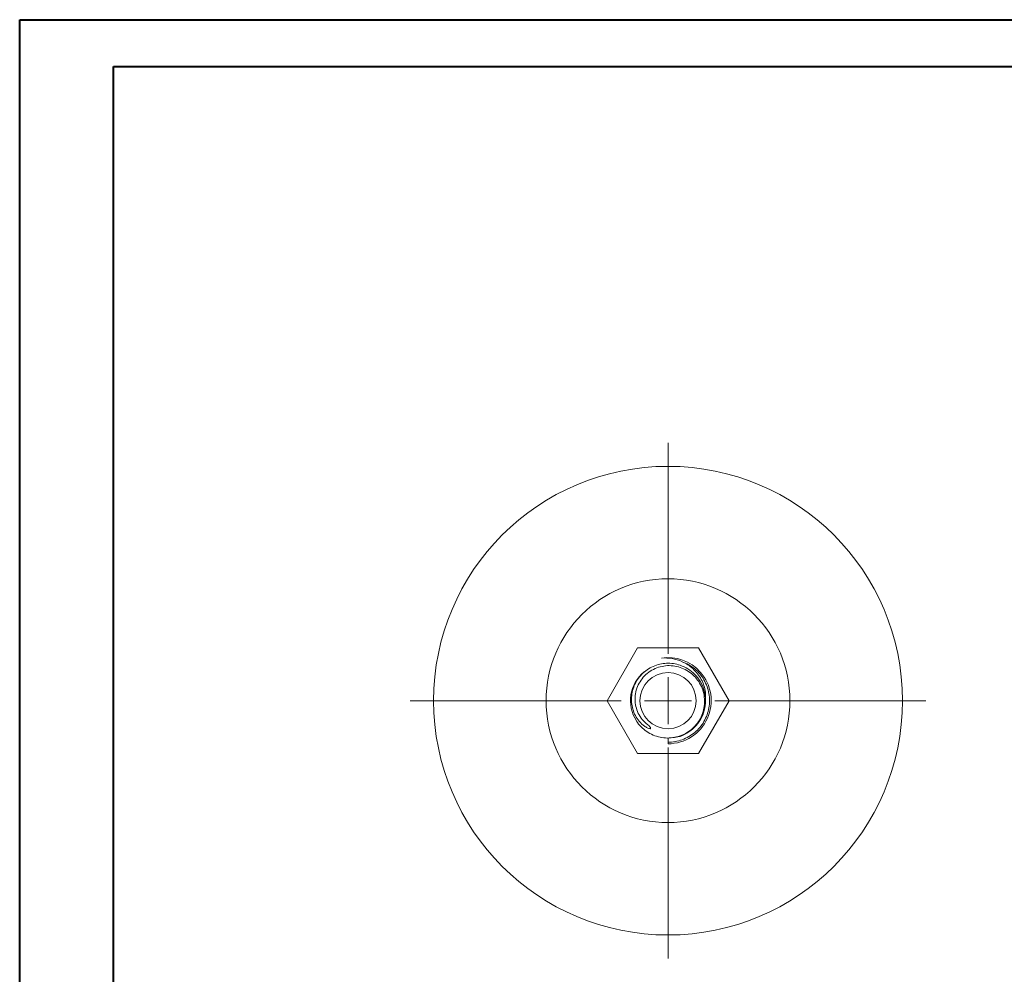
# Model space of a CAD drawing. Header units: millimetres. Extents: x 0 to 210, y 0 to 297.
# Tile 4 of 7: x 0 to 105, y 195 to 297. Entities that reach past the tile are written whole.
import ezdxf

# ---------------------------------------------------------------- set-up
doc = ezdxf.new("R2010")
doc.units = ezdxf.units.MM

# ---------------------------------------------------------------- blocks, each defined once
blk = doc.blocks.new('SW_CENTERMARKSYMBOL_0')
at = {"color": 0, "linetype": 'Continuous', "lineweight": 0}
for p, q in [((0, 5), (0, 27.5)), ((0, 0), (0, 2.5)), ((-5, 0), (-27.5, 0)), ((0, 0), (-2.5, 0)), ((0, 0), (0, -2.5)), ((0, 0), (2.5, 0)), ((5, 0), (27.5, 0)), ((0, -5), (0, -27.5))]:
    blk.add_line(p, q, dxfattribs=at)

msp = doc.modelspace()

# ---------------------------------------------------------------- linework, layer by layer
at = {"color": 7, "linetype": 'Continuous', "lineweight": 40}
for p, q in [((0.08, 0.21), (0.08, 297.21)), ((0.08, 297.21), (210.08, 297.21)), ((10.08, 292.21), (205.08, 292.21)), ((10.08, 5.21), (10.08, 292.21))]:
    msp.add_line(p, q, dxfattribs=at)
at = {"color": 7, "linetype": 'Continuous', "lineweight": 15}
for p, q in [((65.97, 230.19), (62.72, 224.56)), ((72.47, 230.19), (65.97, 230.19)), ((75.72, 224.56), (72.47, 230.19)), ((62.72, 224.56), (65.97, 218.93)), ((72.47, 218.93), (75.72, 224.56)), ((69.22, 220.56), (69.22, 219.96)), ((65.97, 218.93), (72.47, 218.93))]:
    msp.add_line(p, q, dxfattribs=at)
for radius in [25, 13, 3]:
    msp.add_circle((69.22, 224.56), radius, dxfattribs=at)
for radius, start, end in [(4.6, 41.64, 98.8075), (4, 129.669, 212.8208), (4.6, 270, 41.64)]:
    msp.add_arc((69.22, 224.56), radius, start, end, dxfattribs=at)
for points, knots in [([(68.52, 229.1), (68.9, 229.13), (69.28, 229.11), (70.02, 228.99), (70.38, 228.88), (70.73, 228.72)], [0, 0, 0, 0, 0.5, 0.5, 1, 1, 1, 1]), ([(67.2, 221.89), (67.24, 221.84), (67.28, 221.79), (67.33, 221.71), (67.35, 221.69), (67.36, 221.64), (67.36, 221.63), (67.36, 221.6), (67.35, 221.59), (67.32, 221.57), (67.28, 221.57), (67.23, 221.58), (67.2, 221.59), (67.11, 221.61), (67.05, 221.64), (66.89, 221.72), (66.78, 221.79), (66.59, 221.93), (66.49, 222.01), (66.23, 222.26), (66.07, 222.45), (65.79, 222.86), (65.68, 223.07), (65.49, 223.53), (65.42, 223.76), (65.34, 224.25), (65.32, 224.49), (65.32, 224.98), (65.35, 225.23), (65.45, 225.71), (65.53, 225.94), (65.71, 226.39), (65.83, 226.61), (66.11, 227.02), (66.26, 227.21), (66.6, 227.56), (66.79, 227.72), (67.2, 228), (67.41, 228.12), (67.86, 228.31), (68.1, 228.39), (68.57, 228.51), (68.81, 228.54), (69.3, 228.56), (69.55, 228.55), (70.04, 228.48), (70.27, 228.42), (70.51, 228.34)], [0, 0, 0, 0, 0.015625, 0.015625, 0.023437, 0.023437, 0.027344, 0.027344, 0.03125, 0.03125, 0.039062, 0.039062, 0.046875, 0.046875, 0.0625, 0.0625, 0.09375, 0.09375, 0.125, 0.125, 0.1875, 0.1875, 0.25, 0.25, 0.3125, 0.3125, 0.375, 0.375, 0.4375, 0.4375, 0.5, 0.5, 0.5625, 0.5625, 0.625, 0.625, 0.6875, 0.6875, 0.75, 0.75, 0.8125, 0.8125, 0.875, 0.875, 0.9375, 0.9375, 1, 1, 1, 1]), ([(65.86, 222.39), (66, 222.17), (66.16, 221.96), (66.53, 221.59), (66.73, 221.42), (67.16, 221.12), (67.39, 221), (67.87, 220.79), (68.12, 220.71), (68.63, 220.61), (68.89, 220.58), (69.41, 220.57), (69.67, 220.6), (70.18, 220.69), (70.44, 220.77), (70.92, 220.97), (71.15, 221.09), (71.58, 221.38), (71.79, 221.54), (72.16, 221.91), (72.32, 222.11), (72.61, 222.55), (72.74, 222.78), (72.93, 223.26), (73, 223.52), (73.1, 224.03), (73.12, 224.29), (73.11, 224.81), (73.08, 225.08), (72.96, 225.59), (72.88, 225.83), (72.66, 226.31), (72.53, 226.54), (72.22, 226.96), (72.05, 227.15), (71.66, 227.5), (71.45, 227.66), (71, 227.92), (70.76, 228.03), (70.26, 228.19), (70.01, 228.25), (69.49, 228.3), (69.22, 228.31), (68.71, 228.25), (68.45, 228.2), (67.95, 228.04), (67.71, 227.93), (67.26, 227.67), (67.05, 227.51), (66.66, 227.16), (66.49, 226.96), (66.19, 226.53), (66.06, 226.3), (65.87, 225.82), (65.79, 225.56), (65.71, 225.05), (65.69, 224.79), (65.72, 224.26), (65.77, 224), (65.91, 223.51), (66.01, 223.26), (66.27, 222.81), (66.43, 222.6), (66.78, 222.21), (66.98, 222.04), (67.2, 221.89)], [0, 0, 0, 0, 0.03125, 0.03125, 0.0625, 0.0625, 0.09375, 0.09375, 0.125, 0.125, 0.15625, 0.15625, 0.1875, 0.1875, 0.21875, 0.21875, 0.25, 0.25, 0.28125, 0.28125, 0.3125, 0.3125, 0.34375, 0.34375, 0.375, 0.375, 0.40625, 0.40625, 0.4375, 0.4375, 0.46875, 0.46875, 0.5, 0.5, 0.53125, 0.53125, 0.5625, 0.5625, 0.59375, 0.59375, 0.625, 0.625, 0.65625, 0.65625, 0.6875, 0.6875, 0.71875, 0.71875, 0.75, 0.75, 0.78125, 0.78125, 0.8125, 0.8125, 0.84375, 0.84375, 0.875, 0.875, 0.90625, 0.90625, 0.9375, 0.9375, 0.96875, 0.96875, 1, 1, 1, 1]), ([(70.73, 228.72), (71.22, 228.54), (71.68, 228.27), (72.26, 227.78), (72.44, 227.61), (72.77, 227.22), (72.92, 227), (73.31, 226.33), (73.49, 225.83), (73.63, 225.07), (73.65, 224.81), (73.65, 224.31), (73.63, 224.05), (73.49, 223.29), (73.31, 222.79), (72.92, 222.11), (72.77, 221.9), (72.44, 221.51), (72.27, 221.34), (71.68, 220.84), (71.22, 220.57), (70.24, 220.22), (69.72, 220.13), (69.22, 220.13)], [0, 0, 0, 0, 0.125, 0.125, 0.1875, 0.1875, 0.25, 0.25, 0.375, 0.375, 0.4375, 0.4375, 0.5, 0.5, 0.625, 0.625, 0.6875, 0.6875, 0.75, 0.75, 0.875, 0.875, 1, 1, 1, 1]), ([(69.95, 220.65), (70.05, 220.66), (70.5, 220.71), (71.24, 221.06), (72.08, 221.69), (72.73, 222.53), (73.13, 223.51), (73.27, 224.56), (73.13, 225.6), (72.73, 226.58), (72.11, 227.38), (71.36, 227.99), (70.79, 228.22), (70.51, 228.34)], [0, 0, 0, 0, 0.0290125, 0.1296934, 0.2286478, 0.3276022, 0.4282831, 0.5272375, 0.6261919, 0.7268728, 0.8258272, 0.9120877, 1, 1, 1, 1]), ([(70.73, 228.72), (70.93, 228.62), (71.33, 228.41), (71.88, 227.98), (72.37, 227.45), (72.78, 226.84), (73.06, 226.17), (73.24, 225.41), (73.23, 224.87), (73.22, 224.57)], [0, 0, 0, 0, 0.130744, 0.261489, 0.405376, 0.549198, 0.687591, 0.825984, 1, 1, 1, 1])]:
    msp.add_open_spline(points, degree=3, knots=knots, dxfattribs=at)

# ---------------------------------------------------------------- block references
at = {"color": 7, "linetype": 'Continuous', "lineweight": 0}
msp.add_blockref('SW_CENTERMARKSYMBOL_0', (69.22, 224.56), dxfattribs=at)

doc.saveas('drawing.dxf')
